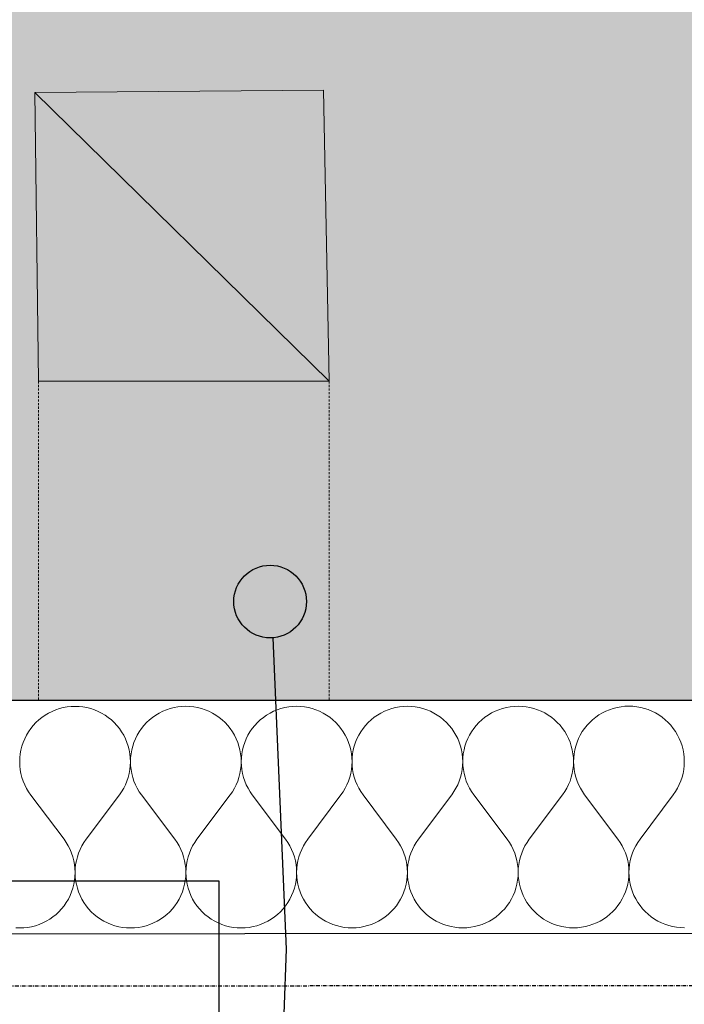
# Model space of a CAD drawing. Header units: millimetres. Extents: x -28761 to 4793, y -4271 to 20239.
# Tile 55 of 256: x -15581 to -15124, y 141 to 818. Entities that reach past the tile are written whole.
import ezdxf

# ---------------------------------------------------------------- set-up
doc = ezdxf.new("R2010")
doc.units = ezdxf.units.MM
doc.header["$MEASUREMENT"] = 0
for name, pattern in [('Wipeout_Contour', [1000, 0, -1000]), ('Čerchovaná M', [4.5, 2.5, -0.85, 0.3, -0.85]), ('Čárkovaná S', [2.5, 1.5, -1])]:
    doc.linetypes.add(name, pattern=pattern)
for name, color, linetype in [('5._POHLED ZÁPADNÍ_1_Konstrukce - nenosné', 7, 'Continuous'), ('5._POHLED ZÁPADNÍ_1_Konstrukce - nosné', 7, 'Continuous'), ('5._POHLED ZÁPADNÍ_1_Kresby a obrázky', 7, 'Continuous'), ('5._POHLED ZÁPADNÍ_1_Nové_Anotace - SP', 7, 'Continuous'), ('5._POHLED ZÁPADNÍ_1_Nové_Konstrukce - nosné', 7, 'Continuous'), ('5._POHLED ZÁPADNÍ_1_Nové_Výplně – Řezové', 7, 'Continuous'), ('5._POHLED ZÁPADNÍ_1_Situace - terén', 7, 'Continuous'), ('5._POHLED ZÁPADNÍ_1_TZB - elektroinstalace', 7, 'Continuous'), ('5._POHLED ZÁPADNÍ_1_Výplně – Řezové', 7, 'Continuous')]:
    doc.layers.add(name, color=color, linetype=linetype)

# ---------------------------------------------------------------- blocks, each defined once
blk = doc.blocks.new('*X3', base_point=(-30186.65, -6515.26))
at = {"layer": '5._POHLED ZÁPADNÍ_1_Nové_Výplně – Řezové', "color": 21, "linetype": 'Continuous', "lineweight": 20, "true_color": 0xffaaaa}
for p, q in [((-15548.38, 345.66), (-15551.06, 345.18)), ((-15545.68, 345.95), (-15548.38, 345.66)), ((-15542.96, 346.05), (-15545.68, 345.95)), ((-15540.24, 345.95), (-15542.96, 346.05)), ((-15537.54, 345.66), (-15540.24, 345.95)), ((-15534.86, 345.18), (-15537.54, 345.66)), ((-15472.19, 345.68), (-15474.87, 345.2)), ((-15469.49, 345.97), (-15472.19, 345.68)), ((-15466.77, 346.07), (-15469.49, 345.97)), ((-15464.05, 345.97), (-15466.77, 346.07)), ((-15461.35, 345.68), (-15464.05, 345.97)), ((-15458.67, 345.2), (-15461.35, 345.68)), ((-15396, 345.7), (-15398.68, 345.22)), ((-15393.3, 346), (-15396, 345.7)), ((-15390.58, 346.09), (-15393.3, 346)), ((-15387.86, 346), (-15390.58, 346.09)), ((-15385.15, 345.71), (-15387.86, 346)), ((-15382.48, 345.22), (-15385.15, 345.71)), ((-15379.84, 344.55), (-15382.48, 345.22)), ((-15322.49, 345.24), (-15325.12, 344.57)), ((-15319.81, 345.73), (-15322.49, 345.24)), ((-15317.11, 346.02), (-15319.81, 345.73)), ((-15314.39, 346.12), (-15317.11, 346.02)), ((-15311.67, 346.02), (-15314.39, 346.12)), ((-15308.96, 345.73), (-15311.67, 346.02)), ((-15306.29, 345.25), (-15308.96, 345.73)), ((-15303.65, 344.57), (-15306.29, 345.25)), ((-15246.3, 345.26), (-15248.93, 344.59)), ((-15243.62, 345.75), (-15246.3, 345.26)), ((-15240.92, 346.04), (-15243.62, 345.75)), ((-15238.2, 346.14), (-15240.92, 346.04)), ((-15235.48, 346.04), (-15238.2, 346.14)), ((-15232.77, 345.75), (-15235.48, 346.04)), ((-15230.1, 345.27), (-15232.77, 345.75)), ((-15227.46, 344.6), (-15230.1, 345.27)), ((-15170.11, 345.29), (-15172.74, 344.61)), ((-15167.43, 345.77), (-15170.11, 345.29)), ((-15164.73, 346.06), (-15167.43, 345.77)), ((-15162.01, 346.16), (-15164.73, 346.06)), ((-15159.29, 346.06), (-15162.01, 346.16)), ((-15156.58, 345.77), (-15159.29, 346.06)), ((-15153.91, 345.29), (-15156.58, 345.77)), ((-15151.27, 344.62), (-15153.91, 345.29)), ((-15563.56, 339.99), (-15565.8, 338.44)), ((-15561.22, 341.38), (-15563.56, 339.99)), ((-15558.79, 342.6), (-15561.22, 341.38)), ((-15556.28, 343.64), (-15558.79, 342.6)), ((-15553.7, 344.5), (-15556.28, 343.64)), ((-15551.06, 345.18), (-15553.7, 344.5)), ((-15532.22, 344.51), (-15534.86, 345.18)), ((-15529.64, 343.65), (-15532.22, 344.51)), ((-15527.13, 342.61), (-15529.64, 343.65)), ((-15524.69, 341.39), (-15527.13, 342.61)), ((-15522.35, 340), (-15524.69, 341.39)), ((-15520.12, 338.45), (-15522.35, 340)), ((-15489.6, 338.46), (-15491.72, 336.75)), ((-15487.37, 340.01), (-15489.6, 338.46)), ((-15485.03, 341.4), (-15487.37, 340.01)), ((-15482.6, 342.62), (-15485.03, 341.4)), ((-15480.09, 343.66), (-15482.6, 342.62)), ((-15477.51, 344.52), (-15480.09, 343.66)), ((-15474.87, 345.2), (-15477.51, 344.52)), ((-15456.03, 344.53), (-15458.67, 345.2)), ((-15453.45, 343.67), (-15456.03, 344.53)), ((-15450.94, 342.63), (-15453.45, 343.67)), ((-15448.5, 341.41), (-15450.94, 342.63)), ((-15446.16, 340.03), (-15448.5, 341.41)), ((-15443.93, 338.47), (-15446.16, 340.03)), ((-15441.81, 336.77), (-15443.93, 338.47)), ((-15413.41, 338.48), (-15415.53, 336.77)), ((-15411.18, 340.04), (-15413.41, 338.48)), ((-15408.84, 341.42), (-15411.18, 340.04)), ((-15406.41, 342.64), (-15408.84, 341.42)), ((-15403.9, 343.69), (-15406.41, 342.64)), ((-15401.32, 344.55), (-15403.9, 343.69)), ((-15398.68, 345.22), (-15401.32, 344.55)), ((-15377.26, 343.69), (-15379.84, 344.55)), ((-15374.75, 342.65), (-15377.26, 343.69)), ((-15372.31, 341.44), (-15374.75, 342.65)), ((-15369.97, 340.05), (-15372.31, 341.44)), ((-15367.74, 338.5), (-15369.97, 340.05)), ((-15365.62, 336.79), (-15367.74, 338.5)), ((-15337.22, 338.5), (-15339.34, 336.8)), ((-15334.99, 340.06), (-15337.22, 338.5)), ((-15332.65, 341.45), (-15334.99, 340.06)), ((-15330.22, 342.67), (-15332.65, 341.45)), ((-15327.71, 343.71), (-15330.22, 342.67)), ((-15325.12, 344.57), (-15327.71, 343.71)), ((-15301.07, 343.72), (-15303.65, 344.57)), ((-15298.56, 342.68), (-15301.07, 343.72)), ((-15296.12, 341.46), (-15298.56, 342.68)), ((-15293.78, 340.07), (-15296.12, 341.46)), ((-15291.55, 338.52), (-15293.78, 340.07)), ((-15289.43, 336.81), (-15291.55, 338.52)), ((-15261.03, 338.53), (-15263.15, 336.82)), ((-15258.8, 340.08), (-15261.03, 338.53)), ((-15256.46, 341.47), (-15258.8, 340.08)), ((-15254.03, 342.69), (-15256.46, 341.47)), ((-15251.52, 343.73), (-15254.03, 342.69)), ((-15248.93, 344.59), (-15251.52, 343.73)), ((-15224.88, 343.74), (-15227.46, 344.6)), ((-15222.37, 342.7), (-15224.88, 343.74)), ((-15219.93, 341.48), (-15222.37, 342.7)), ((-15217.59, 340.09), (-15219.93, 341.48)), ((-15215.36, 338.54), (-15217.59, 340.09)), ((-15213.24, 336.83), (-15215.36, 338.54)), ((-15184.84, 338.55), (-15186.96, 336.84)), ((-15182.61, 340.1), (-15184.84, 338.55)), ((-15180.27, 341.49), (-15182.61, 340.1)), ((-15177.84, 342.71), (-15180.27, 341.49)), ((-15175.32, 343.75), (-15177.84, 342.71)), ((-15172.74, 344.61), (-15175.32, 343.75)), ((-15148.69, 343.76), (-15151.27, 344.62)), ((-15146.17, 342.72), (-15148.69, 343.76)), ((-15143.74, 341.5), (-15146.17, 342.72)), ((-15141.4, 340.11), (-15143.74, 341.5)), ((-15139.17, 338.56), (-15141.4, 340.11)), ((-15137.05, 336.86), (-15139.17, 338.56)), ((-15571.75, 332.88), (-15573.46, 330.76)), ((-15569.9, 334.87), (-15571.75, 332.88)), ((-15567.91, 336.73), (-15569.9, 334.87)), ((-15565.8, 338.44), (-15567.91, 336.73)), ((-15518, 336.74), (-15520.12, 338.45)), ((-15516.01, 334.89), (-15518, 336.74)), ((-15514.16, 332.9), (-15516.01, 334.89)), ((-15512.45, 330.78), (-15514.16, 332.9)), ((-15495.56, 332.9), (-15497.27, 330.79)), ((-15493.71, 334.9), (-15495.56, 332.9)), ((-15491.72, 336.75), (-15493.71, 334.9)), ((-15439.82, 334.91), (-15441.81, 336.77)), ((-15437.97, 332.92), (-15439.82, 334.91)), ((-15436.26, 330.8), (-15437.97, 332.92)), ((-15419.37, 332.93), (-15421.08, 330.81)), ((-15417.52, 334.92), (-15419.37, 332.93)), ((-15415.53, 336.77), (-15417.52, 334.92)), ((-15363.63, 334.94), (-15365.62, 336.79)), ((-15361.78, 332.94), (-15363.63, 334.94)), ((-15360.07, 330.83), (-15361.78, 332.94)), ((-15343.18, 332.95), (-15344.89, 330.83)), ((-15341.33, 334.94), (-15343.18, 332.95)), ((-15339.34, 336.8), (-15341.33, 334.94)), ((-15287.44, 334.96), (-15289.43, 336.81)), ((-15285.59, 332.97), (-15287.44, 334.96)), ((-15283.88, 330.85), (-15285.59, 332.97)), ((-15266.99, 332.97), (-15268.7, 330.85)), ((-15265.14, 334.96), (-15266.99, 332.97)), ((-15263.15, 336.82), (-15265.14, 334.96)), ((-15211.25, 334.98), (-15213.24, 336.83)), ((-15209.39, 332.99), (-15211.25, 334.98)), ((-15207.69, 330.87), (-15209.39, 332.99)), ((-15190.8, 332.99), (-15192.51, 330.87)), ((-15188.95, 334.99), (-15190.8, 332.99)), ((-15186.96, 336.84), (-15188.95, 334.99)), ((-15135.06, 335), (-15137.05, 336.86)), ((-15133.2, 333.01), (-15135.06, 335)), ((-15131.5, 330.89), (-15133.2, 333.01)), ((-15576.4, 326.19), (-15577.61, 323.75)), ((-15575.01, 328.53), (-15576.4, 326.19)), ((-15573.46, 330.76), (-15575.01, 328.53)), ((-15510.9, 328.55), (-15512.45, 330.78)), ((-15509.51, 326.21), (-15510.9, 328.55)), ((-15508.29, 323.77), (-15509.51, 326.21)), ((-15500.21, 326.21), (-15501.42, 323.78)), ((-15498.82, 328.55), (-15500.21, 326.21)), ((-15497.27, 330.79), (-15498.82, 328.55)), ((-15434.71, 328.57), (-15436.26, 330.8)), ((-15433.32, 326.23), (-15434.71, 328.57)), ((-15432.1, 323.8), (-15433.32, 326.23)), ((-15424.02, 326.23), (-15425.23, 323.8)), ((-15422.63, 328.57), (-15424.02, 326.23)), ((-15421.08, 330.81), (-15422.63, 328.57)), ((-15358.52, 328.59), (-15360.07, 330.83)), ((-15357.13, 326.25), (-15358.52, 328.59)), ((-15355.91, 323.82), (-15357.13, 326.25)), ((-15347.83, 326.25), (-15349.04, 323.82)), ((-15346.44, 328.59), (-15347.83, 326.25)), ((-15344.89, 330.83), (-15346.44, 328.59)), ((-15282.33, 328.61), (-15283.88, 330.85)), ((-15280.94, 326.27), (-15282.33, 328.61)), ((-15279.72, 323.84), (-15280.94, 326.27)), ((-15271.64, 326.28), (-15272.85, 323.84)), ((-15270.25, 328.62), (-15271.64, 326.28)), ((-15268.7, 330.85), (-15270.25, 328.62)), ((-15206.14, 328.64), (-15207.69, 330.87)), ((-15204.75, 326.3), (-15206.14, 328.64)), ((-15203.53, 323.86), (-15204.75, 326.3)), ((-15195.44, 326.3), (-15196.66, 323.86)), ((-15194.06, 328.64), (-15195.44, 326.3)), ((-15192.51, 330.87), (-15194.06, 328.64)), ((-15129.95, 328.66), (-15131.5, 330.89)), ((-15128.56, 326.32), (-15129.95, 328.66)), ((-15127.34, 323.89), (-15128.56, 326.32)), ((-15579.51, 318.66), (-15580.18, 316.02)), ((-15578.65, 321.24), (-15579.51, 318.66)), ((-15577.61, 323.75), (-15578.65, 321.24)), ((-15507.25, 321.26), (-15508.29, 323.77)), ((-15506.39, 318.68), (-15507.25, 321.26)), ((-15505.72, 316.04), (-15506.39, 318.68)), ((-15503.32, 318.68), (-15503.99, 316.04)), ((-15502.46, 321.26), (-15503.32, 318.68)), ((-15501.42, 323.78), (-15502.46, 321.26)), ((-15431.06, 321.28), (-15432.1, 323.8)), ((-15430.2, 318.7), (-15431.06, 321.28)), ((-15429.53, 316.06), (-15430.2, 318.7)), ((-15427.13, 318.7), (-15427.8, 316.06)), ((-15426.27, 321.28), (-15427.13, 318.7)), ((-15425.23, 323.8), (-15426.27, 321.28)), ((-15354.87, 321.3), (-15355.91, 323.82)), ((-15354.01, 318.72), (-15354.87, 321.3)), ((-15353.34, 316.09), (-15354.01, 318.72)), ((-15350.94, 318.72), (-15351.61, 316.09)), ((-15350.08, 321.31), (-15350.94, 318.72)), ((-15349.04, 323.82), (-15350.08, 321.31)), ((-15278.68, 321.33), (-15279.72, 323.84)), ((-15277.82, 318.75), (-15278.68, 321.33)), ((-15277.15, 316.11), (-15277.82, 318.75)), ((-15274.75, 318.75), (-15275.42, 316.11)), ((-15273.89, 321.33), (-15274.75, 318.75)), ((-15272.85, 323.84), (-15273.89, 321.33)), ((-15202.49, 321.35), (-15203.53, 323.86)), ((-15201.63, 318.77), (-15202.49, 321.35)), ((-15200.96, 316.13), (-15201.63, 318.77)), ((-15198.56, 318.77), (-15199.23, 316.13)), ((-15197.7, 321.35), (-15198.56, 318.77)), ((-15196.66, 323.86), (-15197.7, 321.35)), ((-15126.3, 321.37), (-15127.34, 323.89)), ((-15125.44, 318.79), (-15126.3, 321.37)), ((-15124.77, 316.15), (-15125.44, 318.79)), ((-15580.66, 313.34), (-15580.95, 310.64)), ((-15580.18, 316.02), (-15580.66, 313.34)), ((-15505.24, 313.36), (-15505.72, 316.04)), ((-15504.95, 310.66), (-15505.24, 313.36)), ((-15504.47, 313.36), (-15504.76, 310.66)), ((-15503.99, 316.04), (-15504.47, 313.36)), ((-15429.05, 313.39), (-15429.53, 316.06)), ((-15428.76, 310.68), (-15429.05, 313.39)), ((-15428.28, 313.39), (-15428.57, 310.68)), ((-15427.8, 316.06), (-15428.28, 313.39)), ((-15352.86, 313.41), (-15353.34, 316.09)), ((-15352.57, 310.7), (-15352.86, 313.41)), ((-15352.09, 313.41), (-15352.38, 310.7)), ((-15351.61, 316.09), (-15352.09, 313.41)), ((-15276.67, 313.43), (-15277.15, 316.11)), ((-15276.38, 310.73), (-15276.67, 313.43)), ((-15275.9, 313.43), (-15276.19, 310.73)), ((-15275.42, 316.11), (-15275.9, 313.43)), ((-15200.48, 313.45), (-15200.96, 316.13)), ((-15200.19, 310.75), (-15200.48, 313.45)), ((-15199.71, 313.45), (-15200, 310.75)), ((-15199.23, 316.13), (-15199.71, 313.45)), ((-15124.29, 313.48), (-15124.77, 316.15)), ((-15124, 310.77), (-15124.29, 313.48)), ((-15580.95, 310.64), (-15581.04, 307.92)), ((-15581.04, 307.92), (-15580.94, 305.2)), ((-15580.94, 305.2), (-15580.65, 302.49)), ((-15505.24, 302.52), (-15504.95, 305.22)), ((-15504.85, 307.94), (-15504.95, 310.66)), ((-15504.95, 305.22), (-15504.85, 307.94)), ((-15504.76, 310.66), (-15504.85, 307.94)), ((-15504.85, 307.94), (-15504.75, 305.22)), ((-15504.75, 305.22), (-15504.46, 302.52)), ((-15429.05, 302.54), (-15428.76, 305.24)), ((-15428.66, 307.96), (-15428.76, 310.68)), ((-15428.76, 305.24), (-15428.66, 307.96)), ((-15428.57, 310.68), (-15428.66, 307.96)), ((-15428.66, 307.96), (-15428.56, 305.24)), ((-15428.56, 305.24), (-15428.27, 302.54)), ((-15352.86, 302.56), (-15352.57, 305.27)), ((-15352.47, 307.99), (-15352.57, 310.7)), ((-15352.57, 305.27), (-15352.47, 307.99)), ((-15352.38, 310.7), (-15352.47, 307.99)), ((-15352.47, 307.99), (-15352.37, 305.27)), ((-15352.37, 305.27), (-15352.08, 302.56)), ((-15276.67, 302.58), (-15276.38, 305.29)), ((-15276.28, 308.01), (-15276.38, 310.73)), ((-15276.38, 305.29), (-15276.28, 308.01)), ((-15276.19, 310.73), (-15276.28, 308.01)), ((-15276.28, 308.01), (-15276.18, 305.29)), ((-15276.18, 305.29), (-15275.89, 302.58)), ((-15200.48, 302.61), (-15200.19, 305.31)), ((-15200.09, 308.03), (-15200.19, 310.75)), ((-15200.19, 305.31), (-15200.09, 308.03)), ((-15200, 310.75), (-15200.09, 308.03)), ((-15200.09, 308.03), (-15199.99, 305.31)), ((-15199.99, 305.31), (-15199.7, 302.61)), ((-15124.29, 302.63), (-15124, 305.33)), ((-15123.9, 308.05), (-15124, 310.77)), ((-15124, 305.33), (-15123.9, 308.05)), ((-15580.65, 302.49), (-15580.16, 299.82)), ((-15580.16, 299.82), (-15579.49, 297.18)), ((-15506.4, 297.2), (-15505.73, 299.84)), ((-15505.73, 299.84), (-15505.24, 302.52)), ((-15504.46, 302.52), (-15503.97, 299.84)), ((-15503.97, 299.84), (-15503.3, 297.2)), ((-15430.21, 297.23), (-15429.54, 299.86)), ((-15429.54, 299.86), (-15429.05, 302.54)), ((-15428.27, 302.54), (-15427.78, 299.86)), ((-15427.78, 299.86), (-15427.11, 297.23)), ((-15354.02, 297.25), (-15353.35, 299.88)), ((-15353.35, 299.88), (-15352.86, 302.56)), ((-15352.08, 302.56), (-15351.59, 299.89)), ((-15351.59, 299.89), (-15350.92, 297.25)), ((-15277.83, 297.27), (-15277.16, 299.91)), ((-15277.16, 299.91), (-15276.67, 302.58)), ((-15275.89, 302.58), (-15275.4, 299.91)), ((-15275.4, 299.91), (-15274.73, 297.27)), ((-15201.64, 297.29), (-15200.97, 299.93)), ((-15200.97, 299.93), (-15200.48, 302.61)), ((-15199.7, 302.61), (-15199.21, 299.93)), ((-15199.21, 299.93), (-15198.54, 297.29)), ((-15125.45, 297.32), (-15124.77, 299.95)), ((-15124.77, 299.95), (-15124.29, 302.63)), ((-15579.49, 297.18), (-15578.63, 294.6)), ((-15578.63, 294.6), (-15577.58, 292.09)), ((-15577.58, 292.09), (-15576.36, 289.66)), ((-15509.52, 289.68), (-15508.3, 292.11)), ((-15508.3, 292.11), (-15507.26, 294.62)), ((-15507.26, 294.62), (-15506.4, 297.2)), ((-15503.3, 297.2), (-15502.44, 294.62)), ((-15502.44, 294.62), (-15501.39, 292.11)), ((-15501.39, 292.11), (-15500.17, 289.68)), ((-15433.33, 289.7), (-15432.11, 292.13)), ((-15432.11, 292.13), (-15431.07, 294.65)), ((-15431.07, 294.65), (-15430.21, 297.23)), ((-15427.11, 297.23), (-15426.25, 294.65)), ((-15426.25, 294.65), (-15425.2, 292.13)), ((-15425.2, 292.13), (-15423.98, 289.7)), ((-15357.14, 289.72), (-15355.92, 292.16)), ((-15355.92, 292.16), (-15354.88, 294.67)), ((-15354.88, 294.67), (-15354.02, 297.25)), ((-15350.92, 297.25), (-15350.06, 294.67)), ((-15350.06, 294.67), (-15349.01, 292.16)), ((-15349.01, 292.16), (-15347.79, 289.73)), ((-15280.95, 289.75), (-15279.73, 292.18)), ((-15279.73, 292.18), (-15278.69, 294.69)), ((-15278.69, 294.69), (-15277.83, 297.27)), ((-15274.73, 297.27), (-15273.87, 294.69)), ((-15273.87, 294.69), (-15272.82, 292.18)), ((-15272.82, 292.18), (-15271.6, 289.75)), ((-15204.76, 289.77), (-15203.54, 292.2)), ((-15203.54, 292.2), (-15202.5, 294.71)), ((-15202.5, 294.71), (-15201.64, 297.29)), ((-15198.54, 297.29), (-15197.68, 294.71)), ((-15197.68, 294.71), (-15196.63, 292.2)), ((-15196.63, 292.2), (-15195.41, 289.77)), ((-15128.57, 289.79), (-15127.35, 292.22)), ((-15127.35, 292.22), (-15126.31, 294.74)), ((-15126.31, 294.74), (-15125.45, 297.32)), ((-15576.36, 289.66), (-15574.97, 287.32)), ((-15574.97, 287.32), (-15573.42, 285.09)), ((-15550.55, 254.62), (-15573.42, 285.09)), ((-15535.31, 254.62), (-15512.47, 285.11)), ((-15512.47, 285.11), (-15510.91, 287.34)), ((-15510.91, 287.34), (-15509.52, 289.68)), ((-15500.17, 289.68), (-15498.78, 287.34)), ((-15498.78, 287.34), (-15497.23, 285.11)), ((-15474.36, 254.64), (-15497.23, 285.11)), ((-15459.12, 254.64), (-15436.28, 285.13)), ((-15436.28, 285.13), (-15434.72, 287.36)), ((-15434.72, 287.36), (-15433.33, 289.7)), ((-15423.98, 289.7), (-15422.59, 287.37)), ((-15422.59, 287.37), (-15421.04, 285.13)), ((-15398.17, 254.66), (-15421.04, 285.13)), ((-15382.93, 254.67), (-15360.08, 285.15)), ((-15360.08, 285.15), (-15358.53, 287.38)), ((-15358.53, 287.38), (-15357.14, 289.72)), ((-15347.79, 289.73), (-15346.4, 287.39)), ((-15346.4, 287.39), (-15344.85, 285.15)), ((-15321.98, 254.69), (-15344.85, 285.15)), ((-15306.74, 254.69), (-15283.89, 285.17)), ((-15283.89, 285.17), (-15282.34, 287.41)), ((-15282.34, 287.41), (-15280.95, 289.75)), ((-15271.6, 289.75), (-15270.21, 287.41)), ((-15270.21, 287.41), (-15268.66, 285.18)), ((-15245.79, 254.71), (-15268.66, 285.18)), ((-15230.55, 254.71), (-15207.7, 285.2)), ((-15207.7, 285.2), (-15206.15, 287.43)), ((-15206.15, 287.43), (-15204.76, 289.77)), ((-15195.41, 289.77), (-15194.02, 287.43)), ((-15194.02, 287.43), (-15192.47, 285.2)), ((-15169.6, 254.73), (-15192.47, 285.2)), ((-15154.36, 254.73), (-15131.51, 285.22)), ((-15131.51, 285.22), (-15129.96, 287.45)), ((-15129.96, 287.45), (-15128.57, 289.79)), ((-15549, 252.39), (-15550.55, 254.62)), ((-15547.61, 250.05), (-15549, 252.39)), ((-15536.87, 252.39), (-15538.26, 250.05)), ((-15535.31, 254.62), (-15536.87, 252.39)), ((-15472.81, 252.41), (-15474.36, 254.64)), ((-15471.42, 250.07), (-15472.81, 252.41)), ((-15460.68, 252.41), (-15462.07, 250.07)), ((-15459.12, 254.64), (-15460.68, 252.41)), ((-15396.62, 252.43), (-15398.17, 254.66)), ((-15395.23, 250.09), (-15396.62, 252.43)), ((-15384.49, 252.43), (-15385.88, 250.09)), ((-15382.93, 254.67), (-15384.49, 252.43)), ((-15320.43, 252.45), (-15321.98, 254.69)), ((-15319.04, 250.11), (-15320.43, 252.45)), ((-15308.3, 252.46), (-15309.68, 250.12)), ((-15306.74, 254.69), (-15308.3, 252.46)), ((-15244.24, 252.47), (-15245.79, 254.71)), ((-15242.84, 250.14), (-15244.24, 252.47)), ((-15232.1, 252.48), (-15233.49, 250.14)), ((-15230.55, 254.71), (-15232.1, 252.48)), ((-15168.05, 252.5), (-15169.6, 254.73)), ((-15166.65, 250.16), (-15168.05, 252.5)), ((-15155.91, 252.5), (-15157.3, 250.16)), ((-15154.36, 254.73), (-15155.91, 252.5)), ((-15546.39, 247.62), (-15547.61, 250.05)), ((-15545.34, 245.1), (-15546.39, 247.62)), ((-15544.48, 242.52), (-15545.34, 245.1)), ((-15540.52, 245.1), (-15541.38, 242.52)), ((-15539.48, 247.62), (-15540.52, 245.1)), ((-15538.26, 250.05), (-15539.48, 247.62)), ((-15470.2, 247.64), (-15471.42, 250.07)), ((-15469.15, 245.13), (-15470.2, 247.64)), ((-15468.29, 242.55), (-15469.15, 245.13)), ((-15464.33, 245.13), (-15465.19, 242.55)), ((-15463.28, 247.64), (-15464.33, 245.13)), ((-15462.07, 250.07), (-15463.28, 247.64)), ((-15394.01, 247.66), (-15395.23, 250.09)), ((-15392.96, 245.15), (-15394.01, 247.66)), ((-15392.1, 242.57), (-15392.96, 245.15)), ((-15388.14, 245.15), (-15389, 242.57)), ((-15387.09, 247.66), (-15388.14, 245.15)), ((-15385.88, 250.09), (-15387.09, 247.66)), ((-15317.81, 247.68), (-15319.04, 250.11)), ((-15316.77, 245.17), (-15317.81, 247.68)), ((-15315.91, 242.59), (-15316.77, 245.17)), ((-15311.95, 245.17), (-15312.81, 242.59)), ((-15310.9, 247.69), (-15311.95, 245.17)), ((-15309.68, 250.12), (-15310.9, 247.69)), ((-15241.62, 247.71), (-15242.84, 250.14)), ((-15240.58, 245.19), (-15241.62, 247.71)), ((-15239.72, 242.61), (-15240.58, 245.19)), ((-15235.76, 245.19), (-15236.62, 242.61)), ((-15234.71, 247.71), (-15235.76, 245.19)), ((-15233.49, 250.14), (-15234.71, 247.71)), ((-15165.43, 247.73), (-15166.65, 250.16)), ((-15164.39, 245.22), (-15165.43, 247.73)), ((-15163.53, 242.64), (-15164.39, 245.22)), ((-15159.57, 245.22), (-15160.43, 242.64)), ((-15158.52, 247.73), (-15159.57, 245.22)), ((-15157.3, 250.16), (-15158.52, 247.73)), ((-15543.8, 239.89), (-15544.48, 242.52)), ((-15543.32, 237.21), (-15543.8, 239.89)), ((-15543.03, 234.51), (-15543.32, 237.21)), ((-15542.54, 237.21), (-15542.83, 234.51)), ((-15542.05, 239.89), (-15542.54, 237.21)), ((-15541.38, 242.52), (-15542.05, 239.89)), ((-15467.61, 239.91), (-15468.29, 242.55)), ((-15467.13, 237.23), (-15467.61, 239.91)), ((-15466.84, 234.53), (-15467.13, 237.23)), ((-15466.35, 237.23), (-15466.64, 234.53)), ((-15465.86, 239.91), (-15466.35, 237.23)), ((-15465.19, 242.55), (-15465.86, 239.91)), ((-15391.42, 239.93), (-15392.1, 242.57)), ((-15390.94, 237.26), (-15391.42, 239.93)), ((-15390.64, 234.55), (-15390.94, 237.26)), ((-15390.16, 237.26), (-15390.45, 234.55)), ((-15389.67, 239.93), (-15390.16, 237.26)), ((-15389, 242.57), (-15389.67, 239.93)), ((-15315.23, 239.95), (-15315.91, 242.59)), ((-15314.75, 237.28), (-15315.23, 239.95)), ((-15314.45, 234.57), (-15314.75, 237.28)), ((-15313.96, 237.28), (-15314.26, 234.57)), ((-15313.48, 239.96), (-15313.96, 237.28)), ((-15312.81, 242.59), (-15313.48, 239.96)), ((-15239.04, 239.98), (-15239.72, 242.61)), ((-15238.56, 237.3), (-15239.04, 239.98)), ((-15238.26, 234.6), (-15238.56, 237.3)), ((-15237.77, 237.3), (-15238.07, 234.6)), ((-15237.29, 239.98), (-15237.77, 237.3)), ((-15236.62, 242.61), (-15237.29, 239.98)), ((-15162.85, 240), (-15163.53, 242.64)), ((-15162.37, 237.32), (-15162.85, 240)), ((-15162.07, 234.62), (-15162.37, 237.32)), ((-15161.58, 237.32), (-15161.88, 234.62)), ((-15161.1, 240), (-15161.58, 237.32)), ((-15160.43, 242.64), (-15161.1, 240)), ((-15542.93, 231.79), (-15543.03, 234.51)), ((-15543.02, 229.07), (-15542.93, 231.79)), ((-15542.83, 234.51), (-15542.93, 231.79)), ((-15542.93, 231.79), (-15542.83, 229.07)), ((-15466.74, 231.81), (-15466.84, 234.53)), ((-15466.83, 229.09), (-15466.74, 231.81)), ((-15466.64, 234.53), (-15466.74, 231.81)), ((-15466.74, 231.81), (-15466.64, 229.09)), ((-15390.55, 231.83), (-15390.64, 234.55)), ((-15390.64, 229.11), (-15390.55, 231.83)), ((-15390.45, 234.55), (-15390.55, 231.83)), ((-15390.55, 231.83), (-15390.45, 229.11)), ((-15314.35, 231.85), (-15314.45, 234.57)), ((-15314.45, 229.14), (-15314.35, 231.85)), ((-15314.26, 234.57), (-15314.35, 231.85)), ((-15314.35, 231.85), (-15314.26, 229.14)), ((-15238.16, 231.88), (-15238.26, 234.6)), ((-15238.26, 229.16), (-15238.16, 231.88)), ((-15238.07, 234.6), (-15238.16, 231.88)), ((-15238.16, 231.88), (-15238.07, 229.16)), ((-15161.97, 231.9), (-15162.07, 234.62)), ((-15162.07, 229.18), (-15161.97, 231.9)), ((-15161.88, 234.62), (-15161.97, 231.9)), ((-15161.97, 231.9), (-15161.88, 229.18)), ((-15544.46, 221.05), (-15543.79, 223.69)), ((-15543.79, 223.69), (-15543.31, 226.36)), ((-15543.31, 226.36), (-15543.02, 229.07)), ((-15542.83, 229.07), (-15542.54, 226.36)), ((-15542.54, 226.36), (-15542.06, 223.69)), ((-15542.06, 223.69), (-15541.39, 221.05)), ((-15468.27, 221.07), (-15467.6, 223.71)), ((-15467.6, 223.71), (-15467.12, 226.39)), ((-15467.12, 226.39), (-15466.83, 229.09)), ((-15466.64, 229.09), (-15466.35, 226.39)), ((-15466.35, 226.39), (-15465.87, 223.71)), ((-15465.87, 223.71), (-15465.19, 221.07)), ((-15392.08, 221.09), (-15391.41, 223.73)), ((-15391.41, 223.73), (-15390.93, 226.41)), ((-15390.93, 226.41), (-15390.64, 229.11)), ((-15390.45, 229.11), (-15390.16, 226.41)), ((-15390.16, 226.41), (-15389.68, 223.73)), ((-15389.68, 223.73), (-15389, 221.09)), ((-15315.89, 221.12), (-15315.22, 223.75)), ((-15315.22, 223.75), (-15314.74, 226.43)), ((-15314.74, 226.43), (-15314.45, 229.14)), ((-15314.26, 229.14), (-15313.97, 226.43)), ((-15313.97, 226.43), (-15313.49, 223.75)), ((-15313.49, 223.75), (-15312.81, 221.12)), ((-15239.7, 221.14), (-15239.03, 223.78)), ((-15239.03, 223.78), (-15238.55, 226.45)), ((-15238.55, 226.45), (-15238.26, 229.16)), ((-15238.07, 229.16), (-15237.78, 226.45)), ((-15237.78, 226.45), (-15237.3, 223.78)), ((-15237.3, 223.78), (-15236.62, 221.14)), ((-15163.51, 221.16), (-15162.84, 223.8)), ((-15162.84, 223.8), (-15162.36, 226.48)), ((-15162.36, 226.48), (-15162.07, 229.18)), ((-15161.88, 229.18), (-15161.59, 226.48)), ((-15161.59, 226.48), (-15161.11, 223.8)), ((-15161.11, 223.8), (-15160.43, 221.16)), ((-15546.36, 215.95), (-15545.32, 218.47)), ((-15545.32, 218.47), (-15544.46, 221.05)), ((-15541.39, 221.05), (-15540.53, 218.47)), ((-15540.53, 218.47), (-15539.49, 215.95)), ((-15470.17, 215.98), (-15469.13, 218.49)), ((-15469.13, 218.49), (-15468.27, 221.07)), ((-15465.19, 221.07), (-15464.34, 218.49)), ((-15464.34, 218.49), (-15463.3, 215.98)), ((-15393.98, 216), (-15392.94, 218.51)), ((-15392.94, 218.51), (-15392.08, 221.09)), ((-15389, 221.09), (-15388.15, 218.51)), ((-15388.15, 218.51), (-15387.11, 216)), ((-15317.79, 216.02), (-15316.75, 218.53)), ((-15316.75, 218.53), (-15315.89, 221.12)), ((-15312.81, 221.12), (-15311.96, 218.54)), ((-15311.96, 218.54), (-15310.91, 216.02)), ((-15241.59, 216.04), (-15240.56, 218.56)), ((-15240.56, 218.56), (-15239.7, 221.14)), ((-15236.62, 221.14), (-15235.76, 218.56)), ((-15235.76, 218.56), (-15234.72, 216.04)), ((-15165.4, 216.07), (-15164.37, 218.58)), ((-15164.37, 218.58), (-15163.51, 221.16)), ((-15160.43, 221.16), (-15159.57, 218.58)), ((-15159.57, 218.58), (-15158.53, 216.07)), ((-15550.51, 208.94), (-15548.96, 211.18)), ((-15548.96, 211.18), (-15547.57, 213.52)), ((-15547.57, 213.52), (-15546.36, 215.95)), ((-15539.49, 215.95), (-15538.27, 213.52)), ((-15538.27, 213.52), (-15536.88, 211.18)), ((-15536.88, 211.18), (-15535.33, 208.95)), ((-15474.32, 208.97), (-15472.77, 211.2)), ((-15472.77, 211.2), (-15471.38, 213.54)), ((-15471.38, 213.54), (-15470.17, 215.98)), ((-15463.3, 215.98), (-15462.08, 213.54)), ((-15462.08, 213.54), (-15460.69, 211.2)), ((-15460.69, 211.2), (-15459.14, 208.97)), ((-15398.13, 208.99), (-15396.58, 211.22)), ((-15396.58, 211.22), (-15395.19, 213.56)), ((-15395.19, 213.56), (-15393.98, 216)), ((-15387.11, 216), (-15385.89, 213.57)), ((-15385.89, 213.57), (-15384.5, 211.23)), ((-15384.5, 211.23), (-15382.95, 208.99)), ((-15321.94, 209.01), (-15320.39, 211.25)), ((-15320.39, 211.25), (-15319, 213.59)), ((-15319, 213.59), (-15317.79, 216.02)), ((-15310.91, 216.02), (-15309.7, 213.59)), ((-15309.7, 213.59), (-15308.31, 211.25)), ((-15308.31, 211.25), (-15306.76, 209.01)), ((-15245.75, 209.03), (-15244.2, 211.27)), ((-15244.2, 211.27), (-15242.81, 213.61)), ((-15242.81, 213.61), (-15241.59, 216.04)), ((-15234.72, 216.04), (-15233.51, 213.61)), ((-15233.51, 213.61), (-15232.12, 211.27)), ((-15232.12, 211.27), (-15230.57, 209.04)), ((-15169.56, 209.05), (-15168.01, 211.29)), ((-15168.01, 211.29), (-15166.62, 213.63)), ((-15166.62, 213.63), (-15165.4, 216.07)), ((-15158.53, 216.07), (-15157.32, 213.63)), ((-15157.32, 213.63), (-15155.93, 211.29)), ((-15155.93, 211.29), (-15154.38, 209.06)), ((-15556.06, 202.98), (-15554.07, 204.83)), ((-15554.07, 204.83), (-15552.21, 206.82)), ((-15552.21, 206.82), (-15550.51, 208.94)), ((-15535.33, 208.95), (-15533.62, 206.83)), ((-15533.62, 206.83), (-15531.77, 204.84)), ((-15531.77, 204.84), (-15529.78, 202.98)), ((-15479.87, 203), (-15477.88, 204.85)), ((-15477.88, 204.85), (-15476.02, 206.85)), ((-15476.02, 206.85), (-15474.32, 208.97)), ((-15459.14, 208.97), (-15457.43, 206.85)), ((-15457.43, 206.85), (-15455.58, 204.86)), ((-15455.58, 204.86), (-15453.59, 203.01)), ((-15403.68, 203.02), (-15401.69, 204.88)), ((-15401.69, 204.88), (-15399.83, 206.87)), ((-15399.83, 206.87), (-15398.13, 208.99)), ((-15382.95, 208.99), (-15381.24, 206.87)), ((-15381.24, 206.87), (-15379.39, 204.88)), ((-15379.39, 204.88), (-15377.4, 203.03)), ((-15327.49, 203.04), (-15325.5, 204.9)), ((-15325.5, 204.9), (-15323.64, 206.89)), ((-15323.64, 206.89), (-15321.94, 209.01)), ((-15306.76, 209.01), (-15305.05, 206.9)), ((-15305.05, 206.9), (-15303.2, 204.9)), ((-15303.2, 204.9), (-15301.21, 203.05)), ((-15251.3, 203.07), (-15249.31, 204.92)), ((-15249.31, 204.92), (-15247.45, 206.91)), ((-15247.45, 206.91), (-15245.75, 209.03)), ((-15230.57, 209.04), (-15228.86, 206.92)), ((-15228.86, 206.92), (-15227.01, 204.93)), ((-15227.01, 204.93), (-15225.02, 203.07)), ((-15225.02, 203.07), (-15222.9, 201.37)), ((-15177.22, 201.38), (-15175.1, 203.09)), ((-15175.1, 203.09), (-15173.11, 204.94)), ((-15173.11, 204.94), (-15171.26, 206.94)), ((-15171.26, 206.94), (-15169.56, 209.05)), ((-15154.38, 209.06), (-15152.67, 206.94)), ((-15152.67, 206.94), (-15150.82, 204.95)), ((-15150.82, 204.95), (-15148.83, 203.1)), ((-15148.83, 203.1), (-15146.71, 201.39)), ((-15567.69, 196.06), (-15565.18, 197.11)), ((-15565.18, 197.11), (-15562.75, 198.33)), ((-15562.75, 198.33), (-15560.41, 199.72)), ((-15560.41, 199.72), (-15558.17, 201.27)), ((-15558.17, 201.27), (-15556.06, 202.98)), ((-15529.78, 202.98), (-15527.66, 201.28)), ((-15527.66, 201.28), (-15525.42, 199.73)), ((-15525.42, 199.73), (-15523.08, 198.34)), ((-15523.08, 198.34), (-15520.65, 197.12)), ((-15520.65, 197.12), (-15518.14, 196.08)), ((-15491.5, 196.09), (-15488.99, 197.13)), ((-15488.99, 197.13), (-15486.56, 198.35)), ((-15486.56, 198.35), (-15484.22, 199.74)), ((-15484.22, 199.74), (-15481.98, 201.29)), ((-15481.98, 201.29), (-15479.87, 203)), ((-15453.59, 203.01), (-15451.47, 201.3)), ((-15451.47, 201.3), (-15449.23, 199.75)), ((-15449.23, 199.75), (-15446.89, 198.36)), ((-15446.89, 198.36), (-15444.46, 197.14)), ((-15444.46, 197.14), (-15441.95, 196.1)), ((-15415.31, 196.11), (-15412.8, 197.15)), ((-15412.8, 197.15), (-15410.37, 198.37)), ((-15410.37, 198.37), (-15408.03, 199.76)), ((-15408.03, 199.76), (-15405.79, 201.31)), ((-15405.79, 201.31), (-15403.68, 203.02)), ((-15377.4, 203.03), (-15375.28, 201.32)), ((-15375.28, 201.32), (-15373.04, 199.77)), ((-15373.04, 199.77), (-15370.7, 198.38)), ((-15370.7, 198.38), (-15368.27, 197.16)), ((-15368.27, 197.16), (-15365.76, 196.12)), ((-15339.12, 196.13), (-15336.61, 197.17)), ((-15336.61, 197.17), (-15334.18, 198.39)), ((-15334.18, 198.39), (-15331.84, 199.78)), ((-15331.84, 199.78), (-15329.6, 201.34)), ((-15329.6, 201.34), (-15327.49, 203.04)), ((-15301.21, 203.05), (-15299.09, 201.34)), ((-15299.09, 201.34), (-15296.85, 199.79)), ((-15296.85, 199.79), (-15294.51, 198.4)), ((-15294.51, 198.4), (-15292.08, 197.19)), ((-15292.08, 197.19), (-15289.57, 196.15)), ((-15262.93, 196.15), (-15260.42, 197.2)), ((-15260.42, 197.2), (-15257.99, 198.42)), ((-15257.99, 198.42), (-15255.65, 199.8)), ((-15255.65, 199.8), (-15253.41, 201.36)), ((-15253.41, 201.36), (-15251.3, 203.07)), ((-15222.9, 201.37), (-15220.66, 199.82)), ((-15220.66, 199.82), (-15218.32, 198.43)), ((-15218.32, 198.43), (-15215.89, 197.21)), ((-15215.89, 197.21), (-15213.38, 196.17)), ((-15186.74, 196.18), (-15184.23, 197.22)), ((-15184.23, 197.22), (-15181.8, 198.44)), ((-15181.8, 198.44), (-15179.46, 199.83)), ((-15179.46, 199.83), (-15177.22, 201.38)), ((-15146.71, 201.39), (-15144.47, 199.84)), ((-15144.47, 199.84), (-15142.13, 198.45)), ((-15142.13, 198.45), (-15139.7, 197.23)), ((-15139.7, 197.23), (-15137.19, 196.19)), ((-15583.73, 193.75), (-15581.01, 193.66)), ((-15581.01, 193.66), (-15578.29, 193.75)), ((-15578.29, 193.75), (-15575.59, 194.05)), ((-15575.59, 194.05), (-15572.91, 194.53)), ((-15572.91, 194.53), (-15570.27, 195.2)), ((-15570.27, 195.2), (-15567.69, 196.06)), ((-15518.14, 196.08), (-15515.56, 195.22)), ((-15515.56, 195.22), (-15512.92, 194.55)), ((-15512.92, 194.55), (-15510.24, 194.07)), ((-15510.24, 194.07), (-15507.54, 193.78)), ((-15507.54, 193.78), (-15504.82, 193.68)), ((-15504.82, 193.68), (-15502.1, 193.78)), ((-15502.1, 193.78), (-15499.4, 194.07)), ((-15499.4, 194.07), (-15496.72, 194.55)), ((-15496.72, 194.55), (-15494.08, 195.23)), ((-15494.08, 195.23), (-15491.5, 196.09)), ((-15441.95, 196.1), (-15439.37, 195.24)), ((-15439.37, 195.24), (-15436.73, 194.57)), ((-15436.73, 194.57), (-15434.05, 194.09)), ((-15434.05, 194.09), (-15431.35, 193.8)), ((-15431.35, 193.8), (-15428.63, 193.7)), ((-15428.63, 193.7), (-15425.91, 193.8)), ((-15425.91, 193.8), (-15423.21, 194.09)), ((-15423.21, 194.09), (-15420.53, 194.58)), ((-15420.53, 194.58), (-15417.89, 195.25)), ((-15417.89, 195.25), (-15415.31, 196.11)), ((-15365.76, 196.12), (-15363.18, 195.27)), ((-15363.18, 195.27), (-15360.54, 194.59)), ((-15360.54, 194.59), (-15357.86, 194.11)), ((-15357.86, 194.11), (-15355.16, 193.82)), ((-15355.16, 193.82), (-15352.44, 193.72)), ((-15352.44, 193.72), (-15349.72, 193.82)), ((-15349.72, 193.82), (-15347.02, 194.11)), ((-15347.02, 194.11), (-15344.34, 194.6)), ((-15344.34, 194.6), (-15341.7, 195.27)), ((-15341.7, 195.27), (-15339.12, 196.13)), ((-15289.57, 196.15), (-15286.99, 195.29)), ((-15286.99, 195.29), (-15284.35, 194.62)), ((-15284.35, 194.62), (-15281.67, 194.13)), ((-15281.67, 194.13), (-15278.97, 193.84)), ((-15278.97, 193.84), (-15276.25, 193.75)), ((-15276.25, 193.75), (-15273.53, 193.84)), ((-15273.53, 193.84), (-15270.82, 194.14)), ((-15270.82, 194.14), (-15268.15, 194.62)), ((-15268.15, 194.62), (-15265.51, 195.29)), ((-15265.51, 195.29), (-15262.93, 196.15)), ((-15213.38, 196.17), (-15210.8, 195.31)), ((-15210.8, 195.31), (-15208.16, 194.64)), ((-15208.16, 194.64), (-15205.48, 194.16)), ((-15205.48, 194.16), (-15202.78, 193.87)), ((-15202.78, 193.87), (-15200.06, 193.77)), ((-15200.06, 193.77), (-15197.34, 193.87)), ((-15197.34, 193.87), (-15194.63, 194.16)), ((-15194.63, 194.16), (-15191.96, 194.64)), ((-15191.96, 194.64), (-15189.32, 195.32)), ((-15189.32, 195.32), (-15186.74, 196.18)), ((-15137.19, 196.19), (-15134.6, 195.33)), ((-15134.6, 195.33), (-15131.97, 194.66)), ((-15131.97, 194.66), (-15129.29, 194.18)), ((-15129.29, 194.18), (-15126.59, 193.89)), ((-15126.59, 193.89), (-15123.87, 193.79))]:
    blk.add_line(p, q, dxfattribs=at)

msp = doc.modelspace()

# ---------------------------------------------------------------- hatches: boundary and pattern name
at = {"layer": '5._POHLED ZÁPADNÍ_1_Nové_Anotace - SP', "linetype": 'Continuous', "lineweight": 25}
msp.add_hatch(color=1, dxfattribs=at).paths.add_polyline_path([(-15433.77, 418.08), (-15431.87, 408.51), (-15426.45, 400.4), (-15418.34, 394.98), (-15408.77, 393.08), (-15399.21, 394.98), (-15391.1, 400.4), (-15385.68, 408.51), (-15383.77, 418.08), (-15385.68, 427.65), (-15391.1, 435.76), (-15399.21, 441.18), (-15408.77, 443.08), (-15418.34, 441.18), (-15426.45, 435.76), (-15431.87, 427.65)])
at = {"layer": '5._POHLED ZÁPADNÍ_1_Výplně – Řezové', "linetype": 'Continuous', "lineweight": 13}
msp.add_hatch(color=254, dxfattribs=at).paths.add_polyline_path([(-15649.76, 1009.83), (-15661.3, 349.82), (-14921.2, 350.04), (-14921.32, 750.04), (-14861.32, 750.06), (-14861.35, 865.06), (-14861.39, 1010.06)])
at = {"layer": '5._POHLED ZÁPADNÍ_1_Výplně – Řezové', "linetype": 'Continuous', "lineweight": 0, "true_color": 0xd8ebd3}
for points in [[(-15368.17, 569.64), (-15372.18, 769.6), (-15570.59, 767.99)], [(-15368.17, 569.64), (-15570.59, 767.99), (-15568.17, 569.58)]]:
    msp.add_hatch(color=254, dxfattribs=at).paths.add_polyline_path(points)

# ---------------------------------------------------------------- linework, layer by layer
at = {"layer": '5._POHLED ZÁPADNÍ_1_Konstrukce - nosné', "color": 7, "linetype": 'Continuous', "lineweight": 50, "flags": 128}
msp.add_lwpolyline([(-15991.35, 349.73), (-14921.2, 350.04)], dxfattribs=at)
at = {"layer": '5._POHLED ZÁPADNÍ_1_Nové_Anotace - SP', "color": 1, "linetype": 'Continuous', "lineweight": 25}
msp.add_circle((-15408.77, 418.08), 25, dxfattribs=at)
at = {"layer": '5._POHLED ZÁPADNÍ_1_Nové_Konstrukce - nosné', "color": 1, "linetype": 'Čerchovaná M', "lineweight": 25, "flags": 128}
msp.add_lwpolyline([(-10060.04, 155.35), (-16004.97, 153.6)], dxfattribs=at)
at = {"layer": '5._POHLED ZÁPADNÍ_1_Situace - terén', "color": 8, "linetype": 'Continuous', "lineweight": 20, "flags": 128}
for points in [[(-15368.17, 569.64), (-15372.18, 769.6), (-15570.59, 767.99)], [(-15368.17, 569.64), (-15568.17, 569.58), (-15570.59, 767.99)]]:
    msp.add_lwpolyline(points, close=True, dxfattribs=at)

# ---------------------------------------------------------------- next in the draw order: wipeouts: each hides what was drawn before it
at = {"color": 254, "linetype": 'Wipeout_Contour', "lineweight": 0, "ltscale": 61715.391257}
msp.add_wipeout([(-14861.24, 350.06), (-15991.35, 349.73), (-15991.31, 189.73), (-14861.2, 190.06)], dxfattribs=at).dxf.layer = '5._POHLED ZÁPADNÍ_1_Nové_Výplně – Řezové'

# ---------------------------------------------------------------- next in the draw order: linework, layer by layer
at = {"layer": '5._POHLED ZÁPADNÍ_1_Kresby a obrázky', "color": 7, "linetype": 'Čárkovaná S', "lineweight": 13}
for p, q in [((-15568.17, 569.58), (-15568.17, 349.85)), ((-15368.17, 569.58), (-15368.17, 349.85))]:
    msp.add_line(p, q, dxfattribs=at)
at = {"layer": '5._POHLED ZÁPADNÍ_1_Nové_Anotace - SP', "color": 1, "linetype": 'Continuous', "lineweight": 25, "flags": 128}
msp.add_lwpolyline([(-15406.92, 393.15), (-15397.7, 179), (-15404.25, 1.22), (-15413.82, -74.79), (-15427.79, -142.61), (-15446.31, -202.54), (-15469.53, -254.89), (-15497.62, -299.95), (-15530.72, -338.03), (-15568.98, -369.42), (-15612.56, -394.43), (-15661.6, -413.36), (-15716.28, -426.51), (-15776.73, -434.18), (-15843.1, -436.67)], dxfattribs=at)
at = {"layer": '5._POHLED ZÁPADNÍ_1_Nové_Konstrukce - nosné', "color": 1, "linetype": 'Continuous', "lineweight": 25, "flags": 128}
for points in [[(-14861.24, 350.06), (-15991.35, 349.73)], [(-15991.31, 189.73), (-14861.2, 190.06)]]:
    msp.add_lwpolyline(points, dxfattribs=at)
at = {"layer": '5._POHLED ZÁPADNÍ_1_TZB - elektroinstalace', "color": 92, "linetype": 'Continuous', "lineweight": 25, "true_color": 0x00d700, "flags": 128}
msp.add_lwpolyline([(-15818.94, 100.78), (-15443.94, 100.78), (-15443.94, 225.78), (-15818.94, 225.78)], close=True, dxfattribs=at)

# ---------------------------------------------------------------- next in the draw order: block references
at = {"layer": '5._POHLED ZÁPADNÍ_1_Konstrukce - nenosné', "color": 9, "linetype": 'Continuous', "lineweight": 13}
msp.add_blockref('*X3', (-30186.65, -6515.26), dxfattribs=at)

doc.saveas('drawing.dxf')
